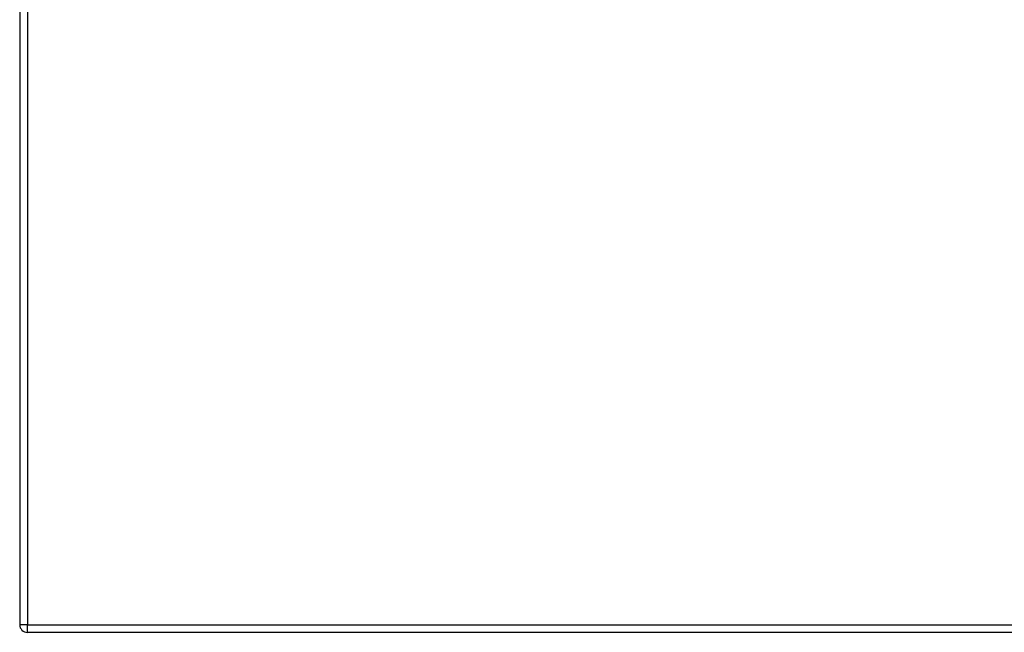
# Model space of a CAD drawing. Header units: inches. Extents: x 12 to 399, y 35 to 188.
# Tile 220 of 256: x 129 to 142, y 100 to 108. Entities that reach past the tile are written whole.
import ezdxf

# ---------------------------------------------------------------- set-up
doc = ezdxf.new("R2010")
doc.units = ezdxf.units.IN
doc.header["$MEASUREMENT"] = 0
doc.layers.add('Visible Edges(ANSI)', color=7, linetype='Continuous', lineweight=25)
doc.layers.add('Visible Tangent Edges(ANSI)', color=7, linetype='Continuous', lineweight=25)

msp = doc.modelspace()

# ---------------------------------------------------------------- linework, layer by layer
at = {"layer": 'Visible Edges(ANSI)'}
for p, q in [((129.389, 129.568), (129.389, 99.848)), ((171.093, 99.749), (129.488, 99.749))]:
    msp.add_line(p, q, dxfattribs=at)
msp.add_arc((129.488, 99.848), 0.099, 180, 270, dxfattribs=at)
at = {"layer": 'Visible Tangent Edges(ANSI)'}
for p, q in [((129.488, 129.568), (129.488, 99.848)), ((129.488, 99.848), (129.389, 99.848)), ((129.488, 99.749), (129.488, 99.848)), ((129.488, 99.848), (171.093, 99.848))]:
    msp.add_line(p, q, dxfattribs=at)

doc.saveas('drawing.dxf')
